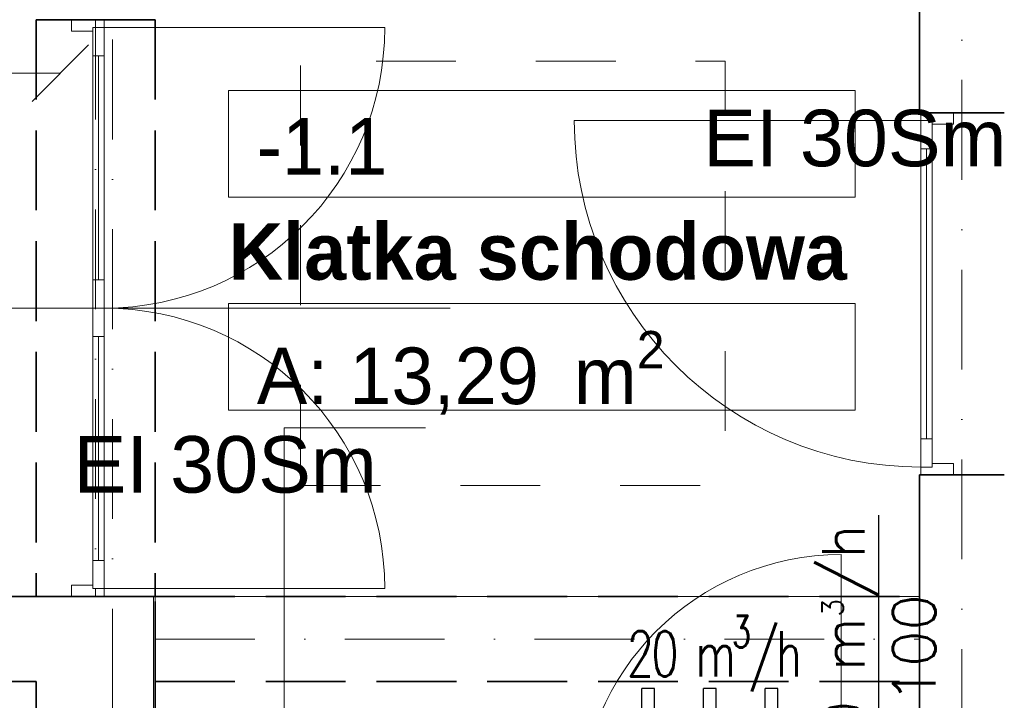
# Model space of a CAD drawing. Header units: millimetres. Extents: x -8078 to 234695, y -4319 to 602442.
# Tile 82 of 152: x 94512 to 97990, y 251916 to 254321. Entities that reach past the tile are written whole.
import ezdxf

# ---------------------------------------------------------------- set-up
doc = ezdxf.new("R2010")
doc.units = ezdxf.units.MM
doc.header["$MEASUREMENT"] = 0
for name, pattern in [('Krawędzie ukryte', [3.912222, 2.822222, -1.09]), ('Kropki i Kreski', [6.702778, 3.527778, -1.763889, 0, -1.411111]), ('Przerywana', [5.644444, 2.822222, -2.822222])]:
    doc.linetypes.add(name, pattern=pattern)
for name, color, linetype in [('#IS_wentylacja_opisy_bud', 7, 'Continuous'), ('#podkład', 252, 'Continuous'), ('- strefy pomieszczeń', 7, 'Continuous'), ('2D - Ogólne', 7, 'Continuous'), ('Drzwi Archicad', 7, 'Continuous'), ('FLUID-WK5-150-ARRGR', 7, 'Continuous'), ('Konstrukcja - Belki', 7, 'Continuous'), ('Konstrukcja - Siatka mod', 7, 'Continuous'), ('Konstrukcja - Stropy', 7, 'Continuous'), ('Konstrukcja - Ściany nośne wew..P', 7, 'Continuous'), ('Opisy - Etykiety', 7, 'Continuous'), ('Wykończenie - Podłogi', 7, 'Continuous'), ('Znaczniki drzwi Archicada', 7, 'Continuous')]:
    doc.layers.add(name, color=color, linetype=linetype)
doc.styles.add('FDBES', font='simplex.shx')
doc.styles.add('STYL_AUTOMATYCZNY_1', font='arial.ttf')
doc.styles.add('STYL_AUTOMATYCZNY_6', font='txt')
doc.styles.add('STYL_AUTOMATYCZNY_9', font='txt')
doc.dimstyles.new('FDBES', dxfattribs={"dimscale": 50, "dimtxt": 4, "dimasz": 2.5, "dimexe": 0.8, "dimexo": 2, "dimgap": 1, "dimtad": 1, "dimdsep": 46, "dimtxsty": 'FDBES', "dimcen": 2.5, "dimclrd": 4, "dimclre": 5, "dimadec": 0, "dimazin": 0, "dimtfac": 1, "dimtmove": 0, "dimatfit": 3, "dimfxl": 1, "dimarcsym": 0})

# ---------------------------------------------------------------- blocks, each defined once
blk = doc.blocks.new('dtrrtert')
at = {"color": 7}
for p, q in [((-495309391.2, -636075571.1), (-495309391.2, -636075334.3)), ((-495309346.3, -636075334.3), (-495309391.2, -636075334.3)), ((-495309346.3, -636075571.1), (-495309346.3, -636075334.3)), ((-495309173.6, -636075571.1), (-495309173.6, -636075334.3)), ((-495309128.7, -636075334.3), (-495309173.6, -636075334.3)), ((-495309128.7, -636075571.1), (-495309128.7, -636075334.3)), ((-495308956, -636075571.1), (-495308956, -636075334.3)), ((-495308911.1, -636075334.3), (-495308956, -636075334.3)), ((-495308911.1, -636075571.1), (-495308911.1, -636075334.3)), ((-495309368.8, -636075742.5), (-495309455.2, -636075571.1)), ((-495309455.2, -636075571.1), (-495309391.2, -636075571.1)), ((-495309368.8, -636075742.5), (-495309282.3, -636075571.1)), ((-495309282.3, -636075571.1), (-495309346.3, -636075571.1)), ((-495309151.2, -636075742.5), (-495309237.6, -636075571.1)), ((-495309237.6, -636075571.1), (-495309173.6, -636075571.1)), ((-495309151.2, -636075742.5), (-495309064.7, -636075571.1)), ((-495309064.7, -636075571.1), (-495309128.7, -636075571.1)), ((-495308933.6, -636075742.5), (-495309020, -636075571.1)), ((-495309020, -636075571.1), (-495308956, -636075571.1)), ((-495308933.6, -636075742.5), (-495308847.1, -636075571.1)), ((-495308847.1, -636075571.1), (-495308911.1, -636075571.1))]:
    blk.add_line(p, q, dxfattribs=at)
blk = doc.blocks.new('SDFGHB')
at = {"layer": '- strefy pomieszczeń', "color": 252, "linetype": 'Continuous', "lineweight": 13, "ltscale": 100}
for p, q in [((34856.9, 465749.1), (37070.7, 465749.1)), ((34856.9, 465372.6), (34856.9, 465749.1)), ((37070.7, 465749.1), (37070.7, 465372.6)), ((37070.7, 465372.6), (34856.9, 465372.6)), ((34856.9, 464996.1), (37070.7, 464996.1)), ((34856.9, 464619.7), (34856.9, 464996.1)), ((37070.7, 464996.1), (37070.7, 464619.7)), ((37070.7, 464619.7), (34856.9, 464619.7))]:
    blk.add_line(p, q, dxfattribs=at)
at = {"color": 252, "linetype": 'Continuous', "lineweight": 13, "ltscale": 100}
for p, q in [((35053.4, 463562.3), (35053.4, 464557.2)), ((35053.4, 464557.2), (35553.4, 464557.2))]:
    blk.add_line(p, q, dxfattribs=at)
at = {"layer": '2D - Ogólne', "color": 252, "linetype": 'Przerywana', "lineweight": 13, "ltscale": 100, "flags": 128}
blk.add_lwpolyline([(35111.7, 464352.9), (36611.7, 464352.9), (36611.7, 465852.9), (35111.7, 465852.9)], close=True, dxfattribs=at)
at = {"layer": 'Drzwi Archicad', "color": 252, "linetype": 'Continuous', "lineweight": 35, "ltscale": 100}
for p, q in [((34302.7, 465999.2), (34177.7, 465999.2)), ((34417.7, 465999.2), (34302.7, 465999.2)), ((34417.7, 465999.2), (34302.7, 465999.2)), ((34597.7, 465999.2), (34417.7, 465999.2)), ((37302.6, 465670.5), (37297.6, 465670.5)), ((37417.6, 465670.5), (37302.6, 465670.5)), ((37417.6, 465670.5), (37302.6, 465670.5)), ((37597.6, 465670.5), (37417.6, 465670.5)), ((37302.6, 464390.5), (37297.6, 464390.5)), ((37417.6, 464390.5), (37302.6, 464390.5)), ((37417.6, 464390.5), (37302.6, 464390.5)), ((37597.6, 464390.5), (37417.6, 464390.5)), ((34302.7, 463960.8), (34177.7, 463960.8)), ((34417.7, 463960.8), (34302.7, 463960.8)), ((34417.7, 463960.8), (34302.7, 463960.8)), ((34597.7, 463960.8), (34417.7, 463960.8))]:
    blk.add_line(p, q, dxfattribs=at)
at = {"layer": 'Drzwi Archicad', "color": 252, "linetype": 'Continuous', "lineweight": 13, "ltscale": 100}
for p, q in [((34417.7, 465999.2), (34302.7, 465999.2)), ((34302.7, 465999.2), (34302.7, 465959.2)), ((34417.7, 465971.2), (34417.7, 465999.2)), ((34302.7, 465959.2), (34377.7, 465959.2)), ((34377.7, 465959.2), (34377.7, 465971.2)), ((34377.7, 465971.2), (34417.7, 465971.2)), ((34377.7, 465971.2), (34377.7, 465871.2)), ((34417.7, 465971.2), (34377.7, 465971.2)), ((34417.7, 465971.2), (35408.9, 465971.2)), ((34417.7, 465871.2), (34417.7, 465971.2)), ((34377.7, 465871.2), (34417.7, 465871.2)), ((34397.7, 465080), (34397.7, 465871.2)), ((37417.6, 465670.5), (37302.6, 465670.5)), ((37302.6, 465670.5), (37302.6, 465642.5)), ((37417.6, 465630.5), (37417.6, 465670.5)), ((37302.6, 465642.5), (36078.6, 465642.5)), ((37302.6, 465642.5), (37342.6, 465642.5)), ((37302.6, 465542.5), (37302.6, 465642.5)), ((37302.6, 465642.5), (37342.6, 465642.5)), ((37342.6, 465642.5), (37342.6, 465630.5)), ((37342.6, 465642.5), (37342.6, 465542.5)), ((37342.6, 465630.5), (37417.6, 465630.5)), ((37342.6, 465542.5), (37302.6, 465542.5)), ((37322.6, 464518.5), (37322.6, 465542.5)), ((34417.7, 465080), (34377.7, 465080)), ((34377.7, 465080), (34377.7, 464980)), ((34417.7, 464980), (34417.7, 465080)), ((34377.7, 464880), (34377.7, 464980)), ((34377.7, 464980), (34417.7, 464980)), ((34377.7, 464980), (34417.7, 464980)), ((34417.7, 464980), (34417.7, 464880)), ((34417.7, 464880), (34377.7, 464880)), ((34397.7, 464880), (34397.7, 464088.8)), ((37302.6, 464418.5), (37302.6, 464518.5)), ((37302.6, 464518.5), (37342.6, 464518.5)), ((37342.6, 464518.5), (37342.6, 464418.5)), ((37342.6, 464418.5), (37302.6, 464418.5)), ((37302.6, 464418.5), (37302.6, 464390.5)), ((37342.6, 464418.5), (37302.6, 464418.5)), ((37417.6, 464430.5), (37342.6, 464430.5)), ((37342.6, 464430.5), (37342.6, 464418.5)), ((37417.6, 464390.5), (37417.6, 464430.5)), ((37302.6, 464390.5), (37417.6, 464390.5)), ((37021.6, 463185.2), (37021.6, 464109.2)), ((34377.7, 463988.8), (34377.7, 464088.8)), ((34377.7, 464088.8), (34417.7, 464088.8)), ((34417.7, 464088.8), (34417.7, 463988.8)), ((34377.7, 464000.8), (34302.7, 464000.8)), ((34302.7, 464000.8), (34302.7, 463960.8)), ((34377.7, 463988.8), (34377.7, 464000.8)), ((34302.7, 463960.8), (34417.7, 463960.8)), ((34417.7, 463988.8), (34377.7, 463988.8)), ((34417.7, 463988.8), (34377.7, 463988.8)), ((34417.7, 463988.8), (35408.9, 463988.8)), ((34417.7, 463960.8), (34417.7, 463988.8))]:
    blk.add_line(p, q, dxfattribs=at)
at = {"layer": 'Drzwi Archicad', "color": 252, "linetype": 'Continuous', "lineweight": 13, "ltscale": 100, "flags": 128}
for points in [[(34397.7, 465080), (34397.7, 465871.2), (34377.7, 465871.2), (34377.7, 465080)], [(34417.7, 465080), (34417.7, 465871.2), (34397.7, 465871.2), (34397.7, 465080)], [(37302.6, 464518.5), (37302.6, 465542.5), (37322.6, 465542.5), (37322.6, 464518.5)], [(37322.6, 464518.5), (37322.6, 465542.5), (37342.6, 465542.5), (37342.6, 464518.5)], [(34397.7, 464880), (34397.7, 464088.8), (34377.7, 464088.8), (34377.7, 464880)], [(34417.7, 464880), (34417.7, 464088.8), (34397.7, 464088.8), (34397.7, 464880)]]:
    blk.add_lwpolyline(points, close=True, dxfattribs=at)
at = {"layer": 'Drzwi Archicad', "color": 252, "linetype": 'Continuous', "lineweight": 13, "ltscale": 100}
for centre, radius, start, end in [((34417.7, 465971.2), 991.2, 270, 0), ((37302.6, 465642.5), 1224, 180, 270), ((34417.7, 463988.8), 991.2, 0, 90), ((37021.6, 463185.2), 924, 90, 180)]:
    blk.add_arc(centre, radius, start, end, dxfattribs=at)
at = {"layer": 'Konstrukcja - Belki', "color": 252, "linetype": 'Krawędzie ukryte', "lineweight": 35, "ltscale": 100}
for p, q in [((34177.5, 465999.2), (34177.7, 463960.7)), ((34177.5, 465999.2), (34597.5, 465999.2)), ((34597.5, 465999.2), (34597.7, 463960.8)), ((34177.7, 463960.7), (34597.7, 463960.8)), ((34597.4, 463960.8), (37297.4, 463960.8)), ((34597.4, 463660.8), (34597.4, 463960.8)), ((34597.4, 463960.8), (37297.4, 463960.8)), ((34597.4, 463660.8), (34597.4, 463960.8)), ((37297.4, 463660.8), (37297.4, 463960.8)), ((37297.4, 463660.8), (37297.4, 463960.8)), ((34597.4, 463660.8), (37297.4, 463660.8)), ((34597.4, 463660.8), (37297.4, 463660.8))]:
    blk.add_line(p, q, dxfattribs=at)
at = {"layer": 'Konstrukcja - Belki', "color": 252, "linetype": 'Kropki i Kreski', "lineweight": 13, "ltscale": 100}
for p, q in [((34387.5, 465999.2), (34387.7, 463960.7)), ((34597.4, 463810.8), (37297.4, 463810.8)), ((34597.4, 463810.8), (37297.4, 463810.8))]:
    blk.add_line(p, q, dxfattribs=at)
at = {"layer": 'Konstrukcja - Siatka mod', "color": 252, "linetype": 'Kropki i Kreski', "lineweight": 13, "ltscale": 100}
for p, q in [((37447.6, 474501.1), (37447.6, 457531.6)), ((34447.6, 457531.6), (34447.6, 474496.4))]:
    blk.add_line(p, q, dxfattribs=at)
at = {"layer": 'Konstrukcja - Stropy', "color": 252, "linetype": 'Continuous', "lineweight": 13, "ltscale": 100, "flags": 128}
blk.add_lwpolyline([(22777.6, 458509.7), (34592.6, 458509.7), (34592.6, 463961.5), (37297.6, 463961.5), (37297.6, 458509.7), (49718.3, 458509.7), (49718.3, 471788.6), (40377.6, 471788.6), (40377.6, 466428.5), (30297.6, 466428.5), (30297.6, 467849.4), (22777.6, 467849.4)], close=True, dxfattribs=at)
at = {"layer": 'Konstrukcja - Ściany nośne wew..P', "color": 252, "linetype": 'Continuous', "lineweight": 35, "ltscale": 100}
for p, q in [((34302.7, 465999.2), (34177.7, 465999.2)), ((34417.7, 465999.2), (34302.7, 465999.2)), ((34597.7, 465999.2), (34417.7, 465999.2)), ((37302.6, 465670.5), (37297.6, 465670.5)), ((37417.6, 465670.5), (37302.6, 465670.5)), ((37597.6, 465670.5), (37417.6, 465670.5)), ((37302.6, 464390.5), (37297.6, 464390.5)), ((37417.6, 464390.5), (37302.6, 464390.5)), ((37597.6, 464390.5), (37417.6, 464390.5)), ((34302.7, 463960.8), (34177.7, 463960.8)), ((34417.7, 463960.8), (34302.7, 463960.8)), ((34597.7, 463960.8), (34417.7, 463960.8))]:
    blk.add_line(p, q, dxfattribs=at)
at = {"layer": 'Konstrukcja - Ściany nośne wew..P', "color": 252, "linetype": 'Continuous', "lineweight": 35, "ltscale": 100, "flags": 128}
for points in [[(37297.6, 466140.5), (37297.6, 465670.5)], [(37297.6, 464390.5), (37297.6, 463185.2)], [(34177.6, 463960.7), (33517.5, 463960.7)], [(34597.6, 463960.8), (34177.6, 463960.8)], [(33517.6, 463660.7), (34177.6, 463660.7)], [(34177.6, 463660.7), (34177.6, 458910.5)], [(34597.6, 458560.4), (34597.6, 463660.8)]]:
    blk.add_lwpolyline(points, dxfattribs=at)
at = {"layer": 'Opisy - Etykiety', "color": 252, "linetype": 'Continuous', "lineweight": 20, "ltscale": 100}
for p, q in [((34162.9, 465710.6), (34362.9, 465910.6)), ((34262.9, 465810.6), (33898.7, 465810.6))]:
    blk.add_line(p, q, dxfattribs=at)
at = {"layer": 'Wykończenie - Podłogi', "color": 252, "linetype": 'Continuous', "lineweight": 13, "ltscale": 100, "flags": 128}
blk.add_lwpolyline([(34597.6, 463960.8), (34597.4, 462910.5), (35747.6, 462910.3), (35747.5, 463185), (37297.5, 463185.2), (37297.6, 463960.5)], close=True, dxfattribs=at)
at = {"layer": 'Znaczniki drzwi Archicada', "color": 252, "linetype": 'Continuous', "lineweight": 13, "ltscale": 100}
blk.add_line((35640.6, 464980), (33877.7, 464980), dxfattribs=at)
at = {"layer": '- strefy pomieszczeń', "color": 252, "linetype": 'Continuous', "lineweight": 13, "char_height": 200, "attachment_point": 1}
for s, insert, style in [('\\A1;{\\pql;\\pt0,500;\\fGeneva CE|b0|i0|c0|p0;\\W1.000000;-1.1\\fGeneva CE|b0|i0|c0|p0;\\W1.000000;\\A1{\\H.66x;\\S^  ;}\\fGeneva CE|b0|i0|c0|p0;\\W1.000000;\\fGeneva CE|b0|i0|c0|p0;\\W1.000000;\\A1{\\H.66x;\\S^  ;}}', (34956.9, 465652.1), 'STYL_AUTOMATYCZNY_6'), ('\\A1;{\\pql;\\pt0,500;\\fGeneva CE|b1|i0|c0|p0;\\W1.000000;Klatka schodowa\\fGeneva CE|b1|i0|c0|p0;\\W1.000000;\\A1{\\H.66x;\\S^  ;}\\fGeneva CE|b1|i0|c0|p0;\\W1.000000;\\fGeneva CE|b1|i0|c0|p0;\\W1.000000;\\A1{\\H.66x;\\S^  ;}}', (34856.9, 465280.2), 'STYL_AUTOMATYCZNY_9'), ('\\A1;{\\pql;\\pt0,500;\\fGeneva CE|b0|i0|c0|p0;\\W1.000000;A: 13,29\\fGeneva CE|b0|i0|c0|p0;\\W1.000000;\\A1{\\H.66x;\\S^  ;}\\fGeneva CE|b0|i0|c0|p0;\\W1.000000; m\\fGeneva CE|b0|i0|c0|p0;\\W1.000000;\\A1{\\H.66x;\\S2^  ;}}', (34956.9, 464899.2), 'STYL_AUTOMATYCZNY_6')]:
    blk.add_mtext(s, dxfattribs=dict(at, insert=insert, style=style))
at = {"layer": 'Znaczniki drzwi Archicada', "color": 252, "linetype": 'Continuous', "lineweight": 13, "char_height": 200, "attachment_point": 7, "style": 'STYL_AUTOMATYCZNY_1'}
for insert in [(36533.9, 465478.4), (34309.5, 464325.1)]:
    blk.add_mtext('\\A1;{\\pql;\\pt0;\\fArial|b0|i0|c238|p0;\\W1.000000;EI 30Sm\\fArial|b0|i0|c238|p0;\\W1.000000;\\fArial|b0|i0|c238|p0;\\H0.666667x;\\W1.000000;\\fArial|b0|i0|c238|p0;\\H1.500000x;\\W1.000000;}', dxfattribs=dict(at, insert=insert))
blk = doc.blocks.new('*U56364')
at = {"color": 7, "lineweight": -2, "insert": (0, -471.4), "char_height": 150, "attachment_point": 5, "rotation": 270, "style": 'FDBES'}
blk.add_mtext('20 m{\\A2;\\H0.5x;3}/h\\P100', dxfattribs=at)
at = {"color": 5, "lineweight": -2}
blk.add_leader([(0, 0), (0, -942.9)], dimstyle='FDBES', override={"dimscale": 60, "dimclrd": 5}, dxfattribs=at)

msp = doc.modelspace()

# ---------------------------------------------------------------- block references
at = {"layer": '#IS_wentylacja_opisy_bud', "color": 7, "transparency": 33554636, "rotation": 1.964899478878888e-08}
msp.add_blockref('dtrrtert', (495406100.8, 636327291.2), dxfattribs=at)
at = {"layer": '#podkład'}
msp.add_blockref('SDFGHB', (60392.7, -211678.7), dxfattribs=at)
at = {"layer": 'FLUID-WK5-150-ARRGR', "color": 7, "lineweight": -2, "rotation": 180}
msp.add_blockref('*U56364', (97546.6, 251626.5, -515), dxfattribs=at)

# ---------------------------------------------------------------- texts
at = {"layer": '#IS_wentylacja_opisy_bud', "color": 7, "lineweight": 35, "insert": (96961.3, 252080.3), "char_height": 160, "width": 2356.921, "attachment_point": 5, "rotation": 0}
msp.add_mtext('\\pxqct3;\\Fromans.shx;\\T0.9;\\W0.7;\\A1;20 m{\\H0.7x;\\S3^ ;}/h', dxfattribs=at)

doc.saveas('drawing.dxf')
